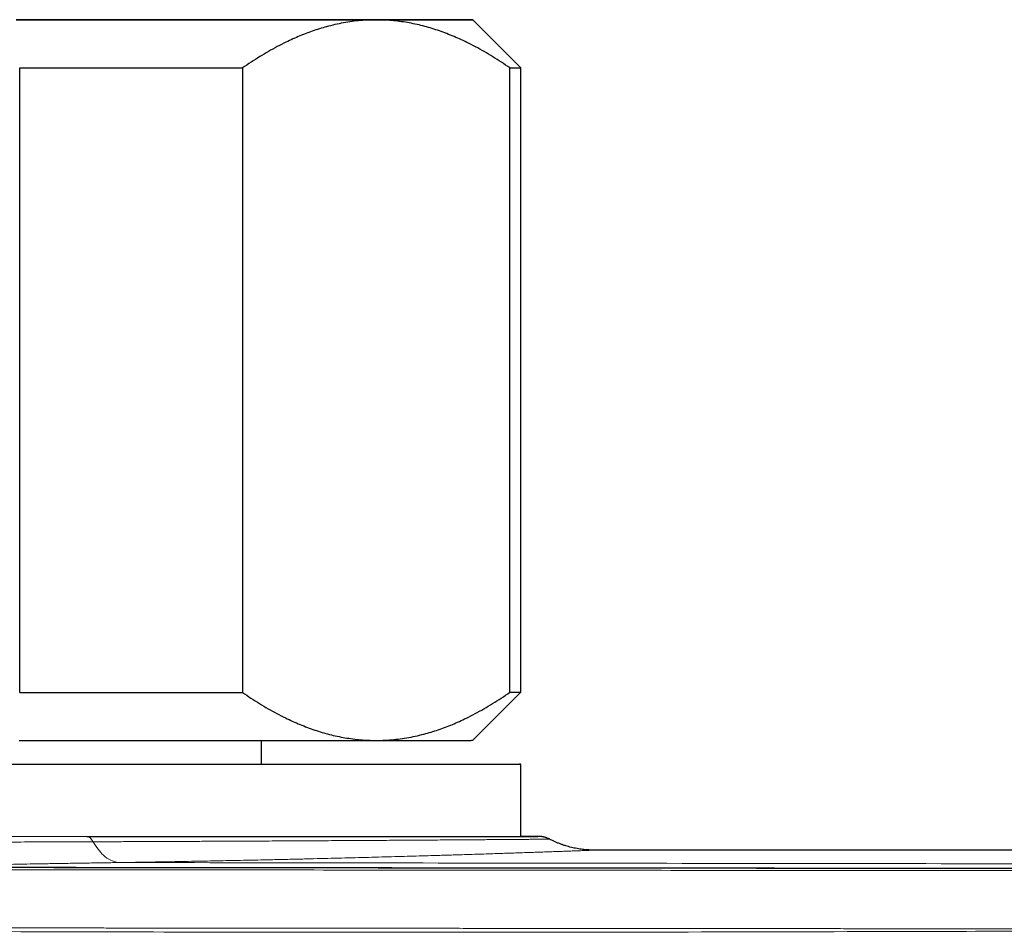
# Model space of a CAD drawing. Header units: millimetres. Extents: x 8 to 656, y 12 to 357.
# Tile 16 of 53: x 257 to 278, y 106 to 125. Entities that reach past the tile are written whole.
import ezdxf

# ---------------------------------------------------------------- set-up
doc = ezdxf.new("R2010")
doc.units = ezdxf.units.MM

msp = doc.modelspace()

# ---------------------------------------------------------------- linework, layer by layer
at = {"color": 7, "linetype": 'Continuous', "lineweight": 30}
for p, q in [((267.614, 123.83), (266.614, 124.83)), ((257.181, 110.827), (257.181, 123.827)), ((261.82, 123.827), (261.82, 110.827)), ((267.388, 110.829), (267.388, 123.829)), ((267.614, 110.83), (267.614, 123.83)), ((266.614, 109.83), (267.614, 110.83)), ((262.214, 109.33), (262.214, 109.827)), ((267.614, 107.83), (267.614, 109.33)), ((326.554, 107.543), (269.144, 107.543)), ((269.144, 107.543), (269.144, 107.543))]:
    msp.add_line(p, q, dxfattribs=at)
at = {"color": 7, "linetype": 'Continuous', "lineweight": 30, "flags": 128}
for points in [[(257.105, 124.827), (257.425, 124.827), (257.742, 124.827), (258.055, 124.827), (258.364, 124.827), (258.667, 124.827), (258.966, 124.827), (259.26, 124.827), (259.549, 124.827), (259.832, 124.827), (260.109, 124.827), (260.381, 124.828), (260.647, 124.828), (260.906, 124.828), (261.16, 124.828), (261.406, 124.828), (261.646, 124.828), (261.879, 124.828), (262.105, 124.828), (262.324, 124.828), (262.535, 124.828), (262.739, 124.828), (262.936, 124.828), (263.124, 124.828), (263.305, 124.828), (263.478, 124.828), (263.642, 124.828), (263.798, 124.828), (263.946, 124.829), (264.086, 124.829), (264.217, 124.829), (264.339, 124.829), (264.453, 124.829), (264.558, 124.829), (264.654, 124.829), (264.741, 124.829), (264.819, 124.829), (264.888, 124.829), (264.947, 124.829), (264.998, 124.829), (265.04, 124.829), (265.072, 124.829), (265.095, 124.83), (265.109, 124.83), (265.114, 124.83), (265.109, 124.83), (265.095, 124.83), (265.072, 124.83), (265.04, 124.83), (264.998, 124.83), (264.947, 124.83), (264.888, 124.83), (264.819, 124.83), (264.741, 124.83), (264.654, 124.83), (264.558, 124.831), (264.453, 124.831), (264.339, 124.831), (264.217, 124.831), (264.086, 124.831), (263.946, 124.831), (263.798, 124.831), (263.642, 124.831), (263.478, 124.831), (263.305, 124.831), (263.124, 124.831), (262.936, 124.831), (262.739, 124.831), (262.535, 124.831), (262.324, 124.831), (262.105, 124.831), (261.879, 124.832), (261.646, 124.832), (261.406, 124.832), (261.16, 124.832), (260.906, 124.832), (260.647, 124.832), (260.381, 124.832), (260.109, 124.832), (259.832, 124.832), (259.549, 124.832), (259.26, 124.832), (258.966, 124.832), (258.667, 124.832), (258.364, 124.832), (258.055, 124.832), (257.742, 124.832), (257.425, 124.832), (257.105, 124.832)], [(264.604, 124.831), (264.505, 124.831), (264.403, 124.831), (264.299, 124.831), (264.194, 124.831), (264.086, 124.831), (263.975, 124.831), (263.863, 124.832), (263.749, 124.832), (263.632, 124.832), (263.514, 124.832), (263.393, 124.832), (263.271, 124.832), (263.146, 124.832), (263.02, 124.832), (262.891, 124.832), (262.761, 124.832), (262.628, 124.832), (262.494, 124.832), (262.358, 124.832), (262.22, 124.832), (262.08, 124.832), (261.939, 124.832), (261.796, 124.832), (261.651, 124.832), (261.504, 124.832), (261.355, 124.832), (261.205, 124.832), (261.053, 124.832), (260.9, 124.832), (260.745, 124.832), (260.588, 124.832), (260.43, 124.832), (260.271, 124.832), (260.11, 124.832), (259.947, 124.832), (259.783, 124.832), (259.618, 124.832), (259.451, 124.832), (259.283, 124.832), (259.114, 124.832), (258.943, 124.832), (258.771, 124.832), (258.598, 124.833), (258.423, 124.833), (258.248, 124.833), (258.071, 124.833), (257.893, 124.833), (257.715, 124.833), (257.535, 124.833), (257.354, 124.833), (257.172, 124.833)], [(257.172, 124.827), (257.354, 124.827), (257.535, 124.827), (257.715, 124.827), (257.893, 124.827), (258.071, 124.827), (258.248, 124.827), (258.423, 124.827), (258.598, 124.827), (258.771, 124.827), (258.943, 124.827), (259.114, 124.827), (259.283, 124.827), (259.451, 124.827), (259.618, 124.827), (259.783, 124.827), (259.947, 124.827), (260.11, 124.827), (260.271, 124.827), (260.43, 124.827), (260.588, 124.827), (260.745, 124.827), (260.9, 124.827), (261.053, 124.827), (261.205, 124.827), (261.355, 124.827), (261.504, 124.827), (261.651, 124.827), (261.796, 124.827), (261.939, 124.827), (262.08, 124.827), (262.22, 124.827), (262.358, 124.827), (262.494, 124.828), (262.628, 124.828), (262.761, 124.828), (262.891, 124.828), (263.02, 124.828), (263.146, 124.828), (263.271, 124.828), (263.393, 124.828), (263.514, 124.828), (263.632, 124.828), (263.749, 124.828), (263.863, 124.828), (263.975, 124.828), (264.086, 124.828), (264.194, 124.828), (264.299, 124.828), (264.403, 124.828), (264.505, 124.828), (264.604, 124.828)], [(264.604, 124.828), (264.701, 124.828), (264.796, 124.828), (264.888, 124.828), (264.979, 124.828), (265.067, 124.828), (265.152, 124.828), (265.236, 124.828), (265.317, 124.828), (265.395, 124.828), (265.472, 124.828), (265.546, 124.829), (265.617, 124.829), (265.686, 124.829), (265.753, 124.829), (265.818, 124.829), (265.879, 124.829), (265.939, 124.829), (265.996, 124.829), (266.05, 124.829), (266.102, 124.829), (266.152, 124.829), (266.199, 124.829), (266.244, 124.829), (266.286, 124.829), (266.325, 124.829), (266.362, 124.829), (266.397, 124.829), (266.429, 124.829), (266.458, 124.829), (266.485, 124.829), (266.51, 124.829), (266.531, 124.829), (266.551, 124.829), (266.567, 124.829), (266.581, 124.829), (266.593, 124.83), (266.602, 124.83), (266.608, 124.83), (266.612, 124.83), (266.614, 124.83), (266.612, 124.83), (266.608, 124.83), (266.602, 124.83), (266.593, 124.83), (266.581, 124.83), (266.567, 124.83), (266.551, 124.83), (266.531, 124.83), (266.51, 124.83), (266.485, 124.83), (266.458, 124.83), (266.429, 124.83), (266.397, 124.83), (266.362, 124.83), (266.325, 124.83), (266.286, 124.83), (266.244, 124.83), (266.199, 124.83), (266.152, 124.83), (266.102, 124.831), (266.05, 124.831), (265.996, 124.831), (265.939, 124.831), (265.879, 124.831), (265.818, 124.831), (265.753, 124.831), (265.686, 124.831), (265.617, 124.831), (265.546, 124.831), (265.472, 124.831), (265.395, 124.831), (265.317, 124.831), (265.236, 124.831), (265.152, 124.831), (265.067, 124.831), (264.979, 124.831), (264.888, 124.831), (264.796, 124.831), (264.701, 124.831), (264.604, 124.831)], [(257.181, 123.827), (257.375, 123.827), (257.568, 123.827), (257.759, 123.827), (257.95, 123.827), (258.139, 123.827), (258.328, 123.827), (258.515, 123.827), (258.701, 123.827), (258.886, 123.827), (259.07, 123.827), (259.252, 123.827), (259.434, 123.827), (259.614, 123.827), (259.792, 123.827), (259.969, 123.827), (260.145, 123.827), (260.32, 123.827), (260.492, 123.827), (260.664, 123.827), (260.834, 123.827), (261.002, 123.827), (261.169, 123.827), (261.334, 123.827), (261.498, 123.827), (261.66, 123.827), (261.82, 123.827)], [(267.388, 123.829), (267.421, 123.829), (267.452, 123.829), (267.48, 123.829), (267.505, 123.829), (267.528, 123.829), (267.548, 123.829), (267.565, 123.829), (267.58, 123.829), (267.592, 123.83), (267.602, 123.83), (267.608, 123.83), (267.612, 123.83), (267.614, 123.83), (267.614, 123.83)], [(257.181, 110.827), (257.375, 110.827), (257.568, 110.827), (257.759, 110.827), (257.95, 110.827), (258.139, 110.827), (258.328, 110.827), (258.515, 110.827), (258.701, 110.827), (258.886, 110.827), (259.07, 110.827), (259.252, 110.827), (259.434, 110.827), (259.614, 110.827), (259.792, 110.827), (259.969, 110.827), (260.145, 110.827), (260.32, 110.827), (260.492, 110.827), (260.664, 110.827), (260.834, 110.827), (261.002, 110.827), (261.169, 110.827), (261.334, 110.827), (261.498, 110.827), (261.66, 110.827), (261.82, 110.827)], [(257.172, 109.827), (257.354, 109.827), (257.535, 109.827), (257.715, 109.827), (257.893, 109.827), (258.071, 109.827), (258.248, 109.827), (258.423, 109.827), (258.598, 109.827), (258.771, 109.827), (258.943, 109.827), (259.114, 109.827), (259.283, 109.827), (259.451, 109.827), (259.618, 109.827), (259.783, 109.827), (259.947, 109.827), (260.11, 109.827), (260.271, 109.827), (260.43, 109.827), (260.588, 109.827), (260.745, 109.827), (260.9, 109.827), (261.053, 109.827), (261.205, 109.827), (261.355, 109.827), (261.504, 109.827), (261.651, 109.827), (261.796, 109.827), (261.939, 109.827), (262.08, 109.827), (262.22, 109.827), (262.358, 109.827), (262.494, 109.828), (262.628, 109.828), (262.761, 109.828), (262.891, 109.828), (263.02, 109.828), (263.146, 109.828), (263.271, 109.828), (263.393, 109.828), (263.514, 109.828), (263.632, 109.828), (263.749, 109.828), (263.863, 109.828), (263.975, 109.828), (264.086, 109.828), (264.194, 109.828), (264.299, 109.828), (264.403, 109.828), (264.505, 109.828), (264.604, 109.828)], [(264.604, 109.828), (264.701, 109.828), (264.796, 109.828), (264.888, 109.828), (264.979, 109.828), (265.067, 109.828), (265.152, 109.828), (265.236, 109.828), (265.317, 109.828), (265.395, 109.828), (265.472, 109.828), (265.546, 109.829), (265.617, 109.829), (265.686, 109.829), (265.753, 109.829), (265.818, 109.829), (265.879, 109.829), (265.939, 109.829), (265.996, 109.829), (266.05, 109.829), (266.102, 109.829), (266.152, 109.829), (266.199, 109.829), (266.244, 109.829), (266.286, 109.829), (266.325, 109.829), (266.362, 109.829), (266.397, 109.829), (266.429, 109.829), (266.458, 109.829), (266.485, 109.829), (266.51, 109.829), (266.531, 109.829), (266.551, 109.829), (266.567, 109.829), (266.581, 109.829), (266.593, 109.83), (266.602, 109.83), (266.608, 109.83), (266.612, 109.83), (266.614, 109.83)], [(262.214, 109.332), (262.314, 109.332), (262.622, 109.332), (262.922, 109.332), (263.215, 109.332), (263.499, 109.332), (263.775, 109.332), (264.043, 109.332), (264.303, 109.332), (264.554, 109.332), (264.796, 109.332), (265.028, 109.332), (265.252, 109.331), (265.466, 109.331), (265.671, 109.331), (265.866, 109.331), (266.052, 109.331), (266.227, 109.331), (266.393, 109.331), (266.548, 109.331), (266.693, 109.331), (266.828, 109.331), (266.953, 109.331), (267.067, 109.331), (267.17, 109.33), (267.262, 109.33), (267.344, 109.33), (267.415, 109.33), (267.476, 109.33), (267.525, 109.33), (267.564, 109.33), (267.591, 109.33), (267.608, 109.33), (267.614, 109.33), (267.608, 109.33), (267.592, 109.33), (267.565, 109.329), (267.527, 109.329), (267.478, 109.329), (267.418, 109.329), (267.347, 109.329), (267.265, 109.329), (267.173, 109.329), (267.07, 109.329), (266.957, 109.329), (266.833, 109.329), (266.698, 109.329), (266.553, 109.328), (266.398, 109.328), (266.233, 109.328), (266.058, 109.328), (265.873, 109.328), (265.678, 109.328), (265.474, 109.328), (265.26, 109.328), (265.036, 109.328), (264.804, 109.328), (264.562, 109.328), (264.312, 109.328), (264.052, 109.328), (263.785, 109.328), (263.509, 109.327), (263.224, 109.327), (262.932, 109.327), (262.632, 109.327), (262.325, 109.327), (262.01, 109.327), (261.688, 109.327), (261.359, 109.327), (261.024, 109.327), (260.682, 109.327), (260.334, 109.327), (259.98, 109.327), (259.62, 109.327), (259.254, 109.327), (258.884, 109.327), (258.508, 109.327), (258.128, 109.327), (257.743, 109.327), (257.354, 109.327), (256.961, 109.327)]]:
    msp.add_lwpolyline(points, dxfattribs=at)
at = {"color": 7, "linetype": 'Continuous', "lineweight": 30}
msp.add_arc((267.414, 145.482), 34.653, 269.957, 270.3302, dxfattribs=at)
for points, knots in [([(264.604, 124.828), (264.572, 124.828), (264.479, 124.827), (264.327, 124.819), (264.147, 124.802), (263.968, 124.775), (263.789, 124.741), (263.62, 124.7), (263.46, 124.655), (263.311, 124.607), (263.163, 124.554), (263.016, 124.496), (262.871, 124.433), (262.713, 124.359), (262.543, 124.273), (262.361, 124.172), (262.179, 124.064), (261.999, 123.95), (261.88, 123.868), (261.82, 123.827)], [0, 0, 0, 0, 0.034083, 0.097391, 0.160725, 0.224069, 0.287405, 0.350714, 0.403934, 0.457159, 0.510379, 0.562664, 0.614953, 0.667239, 0.733776, 0.800332, 0.866897, 0.933458, 1, 1, 1, 1]), ([(267.388, 123.829), (267.329, 123.869), (267.211, 123.95), (267.034, 124.063), (266.855, 124.169), (266.675, 124.269), (266.504, 124.356), (266.342, 124.432), (266.189, 124.498), (266.036, 124.558), (265.884, 124.613), (265.731, 124.661), (265.575, 124.704), (265.416, 124.742), (265.254, 124.773), (265.092, 124.798), (264.929, 124.815), (264.767, 124.826), (264.658, 124.827), (264.604, 124.828)], [0, 0, 0, 0, 0.0656165, 0.1312512, 0.1968897, 0.2625199, 0.3281326, 0.3831572, 0.4381861, 0.4932102, 0.547623, 0.6020407, 0.6564531, 0.7136899, 0.7709531, 0.8282288, 0.8855036, 0.9427646, 1, 1, 1, 1]), ([(261.82, 110.827), (261.879, 110.787), (261.997, 110.706), (262.174, 110.594), (262.353, 110.487), (262.533, 110.388), (262.704, 110.3), (262.866, 110.224), (263.019, 110.158), (263.171, 110.098), (263.324, 110.043), (263.477, 109.995), (263.633, 109.952), (263.792, 109.914), (263.954, 109.883), (264.116, 109.859), (264.279, 109.841), (264.441, 109.83), (264.55, 109.829), (264.604, 109.828)], [0, 0, 0, 0, 0.065617, 0.131251, 0.19689, 0.26252, 0.328133, 0.383157, 0.438186, 0.49321, 0.547623, 0.602041, 0.656453, 0.71369, 0.770953, 0.828229, 0.885504, 0.942765, 1, 1, 1, 1]), ([(264.604, 109.828), (264.636, 109.828), (264.728, 109.829), (264.881, 109.837), (265.06, 109.855), (265.24, 109.881), (265.419, 109.915), (265.588, 109.956), (265.748, 110.001), (265.897, 110.049), (266.045, 110.102), (266.192, 110.16), (266.337, 110.223), (266.495, 110.297), (266.665, 110.384), (266.847, 110.484), (267.029, 110.592), (267.209, 110.707), (267.328, 110.788), (267.388, 110.829)], [0, 0, 0, 0, 0.034083, 0.097391, 0.160725, 0.224069, 0.287405, 0.350714, 0.403934, 0.457159, 0.510379, 0.562664, 0.614953, 0.667239, 0.733776, 0.800332, 0.866897, 0.933458, 1, 1, 1, 1]), ([(258.576, 107.827), (258.683, 107.827), (258.898, 107.827), (259.215, 107.827), (259.528, 107.827), (259.838, 107.827), (260.145, 107.827), (260.45, 107.827), (260.751, 107.827), (261.048, 107.827), (261.341, 107.827), (261.629, 107.827), (261.912, 107.827), (262.191, 107.827), (262.465, 107.827), (262.734, 107.827), (262.983, 107.827), (263.213, 107.827), (263.426, 107.827), (263.633, 107.827), (263.836, 107.827), (264.033, 107.827), (264.243, 107.828), (264.466, 107.828), (264.698, 107.828), (264.924, 107.828), (265.142, 107.828), (265.35, 107.828), (265.547, 107.828), (265.733, 107.828), (265.913, 107.828), (266.086, 107.828), (266.243, 107.828), (266.386, 107.828), (266.514, 107.828), (266.637, 107.828), (266.754, 107.828), (266.866, 107.828), (266.982, 107.829), (267.101, 107.829), (267.22, 107.829), (267.331, 107.829), (267.433, 107.829), (267.526, 107.829), (267.608, 107.829), (267.681, 107.829), (267.747, 107.829), (267.804, 107.829), (267.851, 107.829), (267.889, 107.829), (267.919, 107.829), (267.943, 107.829), (267.961, 107.83), (267.968, 107.83), (267.971, 107.83)], [0, 0, 0, 0, 0.019917, 0.039841, 0.059768, 0.079692, 0.099609, 0.119766, 0.13993, 0.160097, 0.180261, 0.200418, 0.22065, 0.24089, 0.261133, 0.281373, 0.301605, 0.3186, 0.335596, 0.35259, 0.369325, 0.38606, 0.402794, 0.424068, 0.44535, 0.466635, 0.487917, 0.50919, 0.52941, 0.549636, 0.569866, 0.590092, 0.610311, 0.627296, 0.644281, 0.661266, 0.677988, 0.694712, 0.711434, 0.732701, 0.753977, 0.775255, 0.796531, 0.817798, 0.837935, 0.858079, 0.878226, 0.89837, 0.918507, 0.935422, 0.952338, 0.969253, 0.985907, 1, 1, 1, 1]), ([(267.962, 107.83), (267.961, 107.83), (267.955, 107.83), (267.936, 107.83), (267.903, 107.83), (267.863, 107.83), (267.815, 107.83), (267.759, 107.83), (267.695, 107.83), (267.646, 107.83), (267.616, 107.83), (267.613, 107.83)], [0, 0, 0, 0, 0.024278, 0.16651, 0.308684, 0.443476, 0.578317, 0.713174, 0.848015, 0.982806, 1, 1, 1, 1]), ([(268.215, 107.773), (268.207, 107.777), (268.192, 107.784), (268.168, 107.794), (268.144, 107.803), (268.121, 107.811), (268.099, 107.816), (268.08, 107.82), (268.063, 107.823), (268.049, 107.825), (268.038, 107.827), (268.029, 107.828), (268.022, 107.828), (268.016, 107.829), (268.01, 107.829), (268.006, 107.829), (268.002, 107.829), (267.999, 107.829), (267.995, 107.83), (267.993, 107.83), (267.99, 107.83), (267.987, 107.83), (267.983, 107.83), (267.977, 107.83), (267.971, 107.83), (267.966, 107.83), (267.965, 107.83)], [0, 0, 0, 0, 0.025691, 0.052804, 0.079, 0.104009, 0.127352, 0.148262, 0.165997, 0.180572, 0.192737, 0.203413, 0.213462, 0.223687, 0.234651, 0.247152, 0.262138, 0.280819, 0.304869, 0.336779, 0.380529, 0.443118, 0.53917, 0.715009, 0.917292, 1, 1, 1, 1]), ([(269.144, 107.543), (269.141, 107.543), (269.134, 107.543), (269.121, 107.544), (269.105, 107.544), (269.086, 107.544), (269.062, 107.545), (269.031, 107.547), (268.994, 107.549), (268.949, 107.553), (268.898, 107.558), (268.843, 107.566), (268.786, 107.576), (268.728, 107.587), (268.669, 107.6), (268.61, 107.616), (268.551, 107.633), (268.491, 107.653), (268.433, 107.674), (268.374, 107.697), (268.317, 107.722), (268.263, 107.748), (268.23, 107.765), (268.215, 107.773)], [0, 0, 0, 0, 0.012167, 0.027749, 0.045232, 0.065695, 0.09047, 0.121212, 0.159694, 0.206702, 0.260343, 0.317622, 0.377094, 0.438113, 0.500216, 0.563076, 0.626475, 0.690267, 0.754354, 0.818666, 0.883156, 0.947788, 1, 1, 1, 1]), ([(326.614, 107.125), (326.571, 107.126), (326.079, 107.126), (325.15, 107.126), (323.803, 107.126), (322.41, 107.127), (320.946, 107.128), (319.416, 107.128), (317.834, 107.129), (316.192, 107.13), (314.479, 107.132), (312.681, 107.133), (310.78, 107.134), (308.748, 107.136), (306.541, 107.138), (304.077, 107.14), (301.175, 107.142), (298.033, 107.145), (294.939, 107.148), (292.229, 107.15), (289.861, 107.152), (287.791, 107.154), (285.959, 107.155), (284.264, 107.156), (282.433, 107.158), (280.504, 107.159), (278.531, 107.16), (276.657, 107.162), (274.748, 107.163), (272.746, 107.165), (270.671, 107.166), (268.598, 107.168), (266.565, 107.17), (264.569, 107.172), (262.607, 107.174), (260.678, 107.176), (258.855, 107.178), (257.166, 107.18), (255.573, 107.181), (253.989, 107.183), (252.374, 107.185), (250.753, 107.188), (249.126, 107.19), (247.494, 107.192), (245.857, 107.194), (244.214, 107.197), (242.565, 107.199), (240.91, 107.202), (239.249, 107.205), (238.006, 107.207), (237.316, 107.208), (237.182, 107.208)], [0, 0, 0, 0, 0.001431, 0.016486, 0.031162, 0.046615, 0.063187, 0.080261, 0.097917, 0.116242, 0.135345, 0.155375, 0.17653, 0.199101, 0.223532, 0.250579, 0.281731, 0.320874, 0.355963, 0.38553, 0.41176, 0.435403, 0.454941, 0.473231, 0.492251, 0.516346, 0.537908, 0.558449, 0.579182, 0.601951, 0.625594, 0.648764, 0.671487, 0.693798, 0.715724, 0.737291, 0.758521, 0.776877, 0.793944, 0.811956, 0.830026, 0.848156, 0.866348, 0.884602, 0.90292, 0.921301, 0.939749, 0.958262, 0.976843, 0.995492, 1, 1, 1, 1])]:
    msp.add_open_spline(points, degree=3, knots=knots, dxfattribs=at)
at = {"color": 252, "linetype": 'Continuous', "lineweight": 0}
for points, knots in [([(258.708, 107.718), (258.607, 107.718), (258.406, 107.717), (258.1, 107.716), (257.798, 107.715), (257.499, 107.714), (257.2, 107.713), (256.895, 107.711), (256.582, 107.71), (256.268, 107.709), (255.946, 107.707), (255.615, 107.705), (255.277, 107.704), (254.936, 107.702), (254.593, 107.701), (254.247, 107.699), (253.898, 107.698), (253.549, 107.696), (253.201, 107.695), (252.851, 107.694), (252.505, 107.693), (252.162, 107.692), (251.823, 107.692), (251.483, 107.692), (251.143, 107.691), (250.801, 107.691), (250.457, 107.692), (250.115, 107.692), (249.767, 107.693), (249.413, 107.694), (249.054, 107.695), (248.697, 107.696), (248.341, 107.698), (247.987, 107.699), (247.635, 107.701), (247.285, 107.703), (246.945, 107.704), (246.615, 107.706), (246.294, 107.708), (245.976, 107.71), (245.668, 107.711), (245.371, 107.713), (245.085, 107.714), (244.801, 107.716), (244.494, 107.717), (244.166, 107.719), (243.817, 107.72), (243.503, 107.722), (243.222, 107.723), (243.057, 107.723), (242.974, 107.724)], [0, 0, 0, 0, 0.020313, 0.040629, 0.060942, 0.080048, 0.099154, 0.119158, 0.139167, 0.159175, 0.179179, 0.20037, 0.221566, 0.242762, 0.263953, 0.285464, 0.306975, 0.328338, 0.349705, 0.371073, 0.392436, 0.4131, 0.433769, 0.454439, 0.475103, 0.496037, 0.516974, 0.537912, 0.558845, 0.580918, 0.602996, 0.625074, 0.647146, 0.669163, 0.691185, 0.713208, 0.735225, 0.755767, 0.776313, 0.796859, 0.8174, 0.836298, 0.855198, 0.874098, 0.892996, 0.916901, 0.940811, 0.964716, 0.982358, 1, 1, 1, 1]), ([(243.131, 107.827), (243.231, 107.827), (243.43, 107.827), (243.733, 107.827), (244.04, 107.827), (244.35, 107.827), (244.665, 107.827), (244.984, 107.827), (245.307, 107.827), (245.634, 107.826), (245.963, 107.826), (246.299, 107.826), (246.641, 107.826), (246.99, 107.826), (247.342, 107.826), (247.696, 107.826), (248.032, 107.826), (248.351, 107.826), (248.652, 107.826), (248.953, 107.826), (249.252, 107.826), (249.551, 107.826), (249.878, 107.826), (250.233, 107.826), (250.615, 107.826), (250.999, 107.826), (251.382, 107.826), (251.76, 107.826), (252.132, 107.826), (252.499, 107.826), (252.865, 107.826), (253.23, 107.826), (253.575, 107.826), (253.9, 107.826), (254.205, 107.826), (254.507, 107.826), (254.807, 107.826), (255.104, 107.826), (255.427, 107.826), (255.774, 107.826), (256.147, 107.826), (256.517, 107.826), (256.884, 107.826), (257.24, 107.826), (257.584, 107.826), (257.918, 107.827), (258.249, 107.827), (258.467, 107.827), (258.576, 107.827)], [0, 0, 0, 0, 0.021585, 0.043178, 0.064772, 0.086365, 0.10795, 0.129788, 0.151635, 0.173484, 0.19533, 0.217169, 0.239828, 0.262496, 0.285167, 0.307835, 0.330495, 0.349529, 0.368565, 0.387599, 0.406337, 0.425077, 0.443815, 0.467634, 0.491463, 0.515295, 0.539123, 0.562943, 0.585717, 0.608499, 0.631284, 0.654066, 0.67684, 0.695968, 0.715099, 0.734227, 0.753066, 0.771905, 0.790743, 0.814702, 0.838671, 0.862643, 0.886612, 0.910571, 0.932925, 0.955285, 0.977645, 1, 1, 1, 1]), ([(268.214, 107.772), (268.214, 107.772), (268.214, 107.772), (268.205, 107.772), (268.19, 107.772), (268.168, 107.772), (268.139, 107.772), (268.102, 107.771), (268.055, 107.771), (267.997, 107.77), (267.929, 107.77), (267.851, 107.769), (267.762, 107.768), (267.663, 107.768), (267.556, 107.767), (267.441, 107.766), (267.319, 107.765), (267.194, 107.764), (267.068, 107.763), (266.942, 107.762), (266.81, 107.761), (266.671, 107.76), (266.519, 107.759), (266.354, 107.758), (266.174, 107.756), (265.983, 107.755), (265.78, 107.754), (265.565, 107.752), (265.342, 107.751), (265.114, 107.749), (264.88, 107.748), (264.642, 107.746), (264.408, 107.745), (264.179, 107.744), (263.957, 107.742), (263.729, 107.741), (263.497, 107.74), (263.258, 107.738), (263.014, 107.737), (262.763, 107.736), (262.507, 107.734), (262.247, 107.733), (261.981, 107.732), (261.695, 107.73), (261.387, 107.729), (261.056, 107.727), (260.719, 107.726), (260.384, 107.724), (260.052, 107.723), (259.722, 107.722), (259.388, 107.72), (259.051, 107.719), (258.822, 107.718), (258.708, 107.718)], [0, 0, 0, 0, 0.01437, 0.032267, 0.050169, 0.068073, 0.085976, 0.103873, 0.124318, 0.144765, 0.16521, 0.186753, 0.208301, 0.22985, 0.251392, 0.272225, 0.293061, 0.313894, 0.331839, 0.349789, 0.367741, 0.385691, 0.403635, 0.424051, 0.444469, 0.464885, 0.486396, 0.507914, 0.529431, 0.550943, 0.571747, 0.592554, 0.613359, 0.63128, 0.649207, 0.667136, 0.685063, 0.702984, 0.72115, 0.739316, 0.757557, 0.775802, 0.794047, 0.812289, 0.833904, 0.855526, 0.877148, 0.898763, 0.919005, 0.939255, 0.959508, 0.979758, 1, 1, 1, 1]), ([(259.236, 107.285), (259.128, 107.315), (258.938, 107.368), (258.778, 107.612), (258.708, 107.718)], [0, 0, 0, 0, 0.564001, 1, 1, 1, 1]), ([(267.971, 107.83), (267.972, 107.83), (267.977, 107.83), (267.982, 107.83), (267.984, 107.83), (267.978, 107.83), (267.967, 107.83), (267.962, 107.83)], [0, 0, 0, 0, 0.032376, 0.242773, 0.510326, 0.777988, 1, 1, 1, 1]), ([(269.144, 107.543), (269.144, 107.543), (269.145, 107.543), (269.139, 107.543), (269.125, 107.543), (269.104, 107.542), (269.076, 107.541), (269.042, 107.539), (269.001, 107.538), (268.952, 107.536), (268.893, 107.534), (268.824, 107.531), (268.747, 107.528), (268.659, 107.525), (268.576, 107.522), (268.503, 107.519), (268.427, 107.517), (268.328, 107.513), (268.205, 107.509), (268.076, 107.504), (267.942, 107.5), (267.802, 107.495), (267.657, 107.49), (267.508, 107.485), (267.357, 107.48), (267.2, 107.475), (267.03, 107.469), (266.848, 107.463), (266.651, 107.457), (266.447, 107.451), (266.267, 107.445), (266.115, 107.44), (265.994, 107.437), (265.87, 107.433), (265.707, 107.428), (265.501, 107.422), (265.25, 107.415), (264.99, 107.408), (264.723, 107.401), (264.447, 107.393), (264.168, 107.386), (263.884, 107.379), (263.596, 107.372), (263.301, 107.364), (262.999, 107.357), (262.691, 107.35), (262.405, 107.344), (262.141, 107.338), (261.903, 107.333), (261.662, 107.328), (261.413, 107.323), (261.156, 107.318), (260.891, 107.313), (260.623, 107.308), (260.352, 107.303), (260.077, 107.298), (259.8, 107.293), (259.523, 107.289), (259.337, 107.286), (259.246, 107.285)], [0, 0, 0, 0, 0.0046, 0.023743, 0.042919, 0.062095, 0.07984, 0.097584, 0.115355, 0.133125, 0.152812, 0.172499, 0.192222, 0.211946, 0.233483, 0.244257, 0.255032, 0.275842, 0.296662, 0.315938, 0.335213, 0.354523, 0.373833, 0.391713, 0.409593, 0.427501, 0.445409, 0.465269, 0.485129, 0.505028, 0.524927, 0.535797, 0.546668, 0.557545, 0.568422, 0.589049, 0.609678, 0.630305, 0.651034, 0.671765, 0.692494, 0.712673, 0.732855, 0.753035, 0.77331, 0.793589, 0.813865, 0.828804, 0.843743, 0.8587, 0.873656, 0.889481, 0.905306, 0.921152, 0.936997, 0.952874, 0.968751, 0.98465, 1, 1, 1, 1]), ([(259.236, 107.285), (259.236, 107.285), (259.13, 107.283), (258.918, 107.28), (258.596, 107.275), (258.271, 107.27), (257.942, 107.265), (257.629, 107.259), (257.331, 107.254), (257.05, 107.249), (256.768, 107.244), (256.487, 107.238), (256.207, 107.233), (255.9, 107.227), (255.566, 107.22), (255.205, 107.213), (254.842, 107.207), (254.479, 107.2), (254.104, 107.194), (253.763, 107.188), (253.543, 107.185), (253.455, 107.184)], [0, 0, 0, 0, 0.00001, 0.058387, 0.116787, 0.1752, 0.233609, 0.291992, 0.34105, 0.390112, 0.43917, 0.487364, 0.53556, 0.583753, 0.64497, 0.706205, 0.767447, 0.828682, 0.889899, 0.956009, 1, 1, 1, 1]), ([(307.614, 107.235), (302.934, 107.238), (293.576, 107.243), (277.447, 107.259), (266.004, 107.275), (259.236, 107.285)], [0, 0, 0, 0, 0.290058, 0.580115, 1, 1, 1, 1]), ([(234.945, 107.15), (235.728, 107.15), (237.293, 107.149), (239.727, 107.148), (242.249, 107.147), (244.857, 107.145), (247.9, 107.143), (251.378, 107.14), (255.551, 107.137), (260.506, 107.133), (266.244, 107.127), (271.807, 107.122), (276.675, 107.118), (280.848, 107.114), (284.929, 107.111), (288.92, 107.108), (292.819, 107.105), (296.718, 107.102), (300.617, 107.098), (304.516, 107.094), (307.981, 107.091), (311.014, 107.088), (313.613, 107.086), (316.069, 107.084), (318.38, 107.083), (320.546, 107.082), (322.641, 107.081), (324.663, 107.081), (325.963, 107.08), (326.614, 107.08)], [0, 0, 0, 0, 0.025606, 0.051212, 0.079663, 0.108115, 0.136567, 0.179246, 0.221925, 0.273141, 0.341423, 0.409705, 0.455226, 0.500748, 0.546269, 0.588805, 0.631342, 0.673878, 0.716414, 0.75895, 0.801486, 0.829844, 0.858202, 0.886559, 0.910192, 0.933825, 0.957458, 0.978729, 1, 1, 1, 1]), ([(326.614, 107.125), (326.414, 107.125), (325.414, 107.126), (323.614, 107.126), (321.214, 107.127), (318.815, 107.129), (316.415, 107.13), (314.015, 107.132), (311.216, 107.134), (308.016, 107.136), (304.017, 107.14), (299.619, 107.143), (295.218, 107.147), (291.217, 107.151), (288.014, 107.153), (285.212, 107.156), (282.81, 107.157), (280.007, 107.159), (276.804, 107.161), (273.201, 107.164), (269.599, 107.167), (265.996, 107.17), (262.393, 107.174), (259.191, 107.177), (256.389, 107.18), (253.988, 107.183), (251.587, 107.186), (249.185, 107.189), (246.784, 107.193), (244.283, 107.196), (241.683, 107.201), (239.282, 107.204), (237.782, 107.207), (237.182, 107.208)], [0, 0, 0, 0, 0.006699, 0.033526, 0.060353, 0.08718, 0.114007, 0.140835, 0.167662, 0.207902, 0.248143, 0.301797, 0.355451, 0.395733, 0.436016, 0.462871, 0.489726, 0.51658, 0.556863, 0.597145, 0.637428, 0.67771, 0.717993, 0.758275, 0.785131, 0.811988, 0.838844, 0.865703, 0.892561, 0.91942, 0.949637, 0.979855, 1, 1, 1, 1]), ([(234.929, 105.939), (235.066, 105.939), (235.337, 105.938), (235.741, 105.938), (236.138, 105.938), (236.529, 105.938), (236.953, 105.938), (237.41, 105.938), (237.899, 105.937), (238.392, 105.937), (238.891, 105.937), (239.395, 105.937), (239.894, 105.936), (240.389, 105.936), (241.008, 105.936), (241.75, 105.935), (242.615, 105.935), (243.478, 105.934), (244.342, 105.934), (245.121, 105.933), (245.818, 105.933), (246.432, 105.932), (247.051, 105.932), (247.632, 105.932), (248.173, 105.931), (248.675, 105.931), (249.183, 105.93), (249.662, 105.93), (250.113, 105.93), (250.535, 105.929), (250.962, 105.929), (251.396, 105.929), (251.833, 105.928), (252.274, 105.928), (252.721, 105.928), (253.175, 105.927), (253.595, 105.927), (253.979, 105.927), (254.326, 105.926), (254.678, 105.926), (255.037, 105.926), (255.4, 105.925), (255.767, 105.925), (256.14, 105.925), (256.519, 105.925), (256.892, 105.924), (257.258, 105.924), (257.618, 105.924), (257.985, 105.923), (258.359, 105.923), (258.742, 105.923), (259.132, 105.922), (259.531, 105.922), (259.925, 105.922), (260.311, 105.921), (260.691, 105.921), (261.077, 105.92), (261.469, 105.92), (261.909, 105.92), (262.397, 105.919), (262.931, 105.919), (263.427, 105.918), (263.881, 105.918), (264.291, 105.918), (264.697, 105.917), (265.099, 105.917), (265.493, 105.916), (265.881, 105.916), (266.239, 105.916), (266.568, 105.915), (266.869, 105.915), (267.163, 105.915), (267.45, 105.915), (267.73, 105.914), (268.019, 105.914), (268.315, 105.914), (268.62, 105.914), (268.916, 105.913), (269.222, 105.913), (269.538, 105.913), (269.863, 105.912), (270.181, 105.912), (270.492, 105.912), (270.797, 105.912), (271.115, 105.911), (271.447, 105.911), (271.792, 105.911), (272.132, 105.91), (272.467, 105.91), (272.831, 105.91), (273.224, 105.909), (273.647, 105.909), (274.108, 105.909), (274.61, 105.908), (275.152, 105.908), (275.694, 105.907), (276.238, 105.907), (276.786, 105.906), (277.276, 105.906), (277.709, 105.906), (278.085, 105.905), (278.467, 105.905), (278.827, 105.905), (279.167, 105.904), (279.484, 105.904), (279.809, 105.904), (280.11, 105.903), (280.387, 105.903), (280.64, 105.903), (280.898, 105.903), (281.163, 105.903), (281.434, 105.902), (281.713, 105.902), (281.993, 105.902), (282.273, 105.902), (282.553, 105.901), (282.842, 105.901), (283.14, 105.901), (283.446, 105.901), (283.761, 105.901), (284.084, 105.9), (284.412, 105.9), (284.746, 105.9), (285.085, 105.899), (285.426, 105.899), (285.833, 105.899), (286.306, 105.899), (286.841, 105.898), (287.367, 105.898), (287.88, 105.897), (288.382, 105.897), (288.876, 105.897), (289.364, 105.896), (289.895, 105.896), (290.468, 105.895), (291.085, 105.895), (291.712, 105.894), (292.351, 105.894), (293.005, 105.893), (293.661, 105.893), (294.322, 105.892), (294.952, 105.892), (295.553, 105.891), (296.125, 105.891), (296.705, 105.89), (297.294, 105.89), (297.891, 105.889), (298.531, 105.888), (299.212, 105.888), (299.931, 105.887), (300.652, 105.886), (301.39, 105.886), (302.144, 105.885), (302.912, 105.884), (303.674, 105.883), (304.429, 105.883), (305.177, 105.882), (305.963, 105.881), (306.786, 105.881), (307.645, 105.88), (308.498, 105.879), (309.465, 105.878), (310.547, 105.877), (311.746, 105.876), (312.942, 105.875), (314.14, 105.874), (315.226, 105.873), (316.203, 105.873), (317.07, 105.872), (317.943, 105.872), (318.823, 105.871), (319.71, 105.871), (320.605, 105.87), (321.483, 105.87), (322.344, 105.87), (323.187, 105.87), (324.037, 105.869), (324.892, 105.869), (325.752, 105.869), (326.326, 105.869), (326.614, 105.869)], [0, 0, 0, 0, 0.004484, 0.008888, 0.013216, 0.017475, 0.021671, 0.027084, 0.032413, 0.037669, 0.043228, 0.048723, 0.054164, 0.059559, 0.064915, 0.074405, 0.083834, 0.093235, 0.102642, 0.112086, 0.118736, 0.125431, 0.132183, 0.139004, 0.14442, 0.149892, 0.155429, 0.161037, 0.165581, 0.17018, 0.174839, 0.179564, 0.18436, 0.189146, 0.194012, 0.198965, 0.204014, 0.207742, 0.211527, 0.215374, 0.219285, 0.223266, 0.227248, 0.231305, 0.235442, 0.239664, 0.24351, 0.247431, 0.251431, 0.255515, 0.259685, 0.263945, 0.268297, 0.272744, 0.276809, 0.280949, 0.285162, 0.289444, 0.29379, 0.299562, 0.305402, 0.311278, 0.315775, 0.320253, 0.324693, 0.329076, 0.333388, 0.337615, 0.341747, 0.345104, 0.348387, 0.351595, 0.354725, 0.357779, 0.360758, 0.364172, 0.367489, 0.370714, 0.373858, 0.377503, 0.381053, 0.384518, 0.387906, 0.391225, 0.394482, 0.398319, 0.402085, 0.405789, 0.40944, 0.413044, 0.417704, 0.422309, 0.42687, 0.432808, 0.438716, 0.444619, 0.450541, 0.456507, 0.462545, 0.466585, 0.47068, 0.474842, 0.479082, 0.482479, 0.485941, 0.489479, 0.493102, 0.495797, 0.498549, 0.501364, 0.504247, 0.507207, 0.51025, 0.513385, 0.516347, 0.519402, 0.522555, 0.525805, 0.529152, 0.532588, 0.536107, 0.539697, 0.543346, 0.54704, 0.550764, 0.554504, 0.560384, 0.566232, 0.572018, 0.577568, 0.583038, 0.58843, 0.593748, 0.599001, 0.605795, 0.612516, 0.619186, 0.626305, 0.633424, 0.64057, 0.647772, 0.655055, 0.661204, 0.667438, 0.673766, 0.680191, 0.686707, 0.693296, 0.701122, 0.708985, 0.716854, 0.724705, 0.733142, 0.741521, 0.749832, 0.75807, 0.766235, 0.774328, 0.783781, 0.793151, 0.802449, 0.811687, 0.824805, 0.837863, 0.8509, 0.863949, 0.877046, 0.886448, 0.895903, 0.905421, 0.915012, 0.924685, 0.934446, 0.944301, 0.953418, 0.962613, 0.971881, 0.981212, 0.990591, 1, 1, 1, 1]), ([(326.614, 105.84), (325.914, 105.84), (324.514, 105.84), (322.414, 105.839), (320.314, 105.839), (318.214, 105.838), (316.114, 105.838), (313.839, 105.837), (311.389, 105.837), (308.59, 105.836), (305.193, 105.837), (301.198, 105.838), (296.78, 105.844), (292.363, 105.852), (287.945, 105.861), (284.018, 105.864), (280.581, 105.861), (277.636, 105.855), (274.2, 105.846), (270.6, 105.837), (266.837, 105.833), (263.401, 105.834), (259.883, 105.839), (256.283, 105.848), (252.602, 105.86), (249.329, 105.873), (246.466, 105.885), (244.011, 105.896), (241.638, 105.906), (239.347, 105.915), (237.138, 105.923), (235.665, 105.928), (234.929, 105.93)], [0, 0, 0, 0, 0.0228999, 0.0457997, 0.0686996, 0.0915995, 0.1145003, 0.137401, 0.1660283, 0.1946555, 0.2290088, 0.2771951, 0.3253815, 0.3735679, 0.4217544, 0.469941, 0.5020655, 0.5341899, 0.5663144, 0.6145013, 0.6519796, 0.6894579, 0.7269362, 0.7670919, 0.8072476, 0.8474032, 0.8741742, 0.9009452, 0.9277162, 0.9518108, 0.9759054, 1, 1, 1, 1])]:
    msp.add_open_spline(points, degree=3, knots=knots, dxfattribs=at)
msp.add_open_spline([(258.708, 107.718), (258.688, 107.749), (258.648, 107.812), (258.6, 107.822), (258.576, 107.827)], degree=3, dxfattribs=at)

doc.saveas('drawing.dxf')
